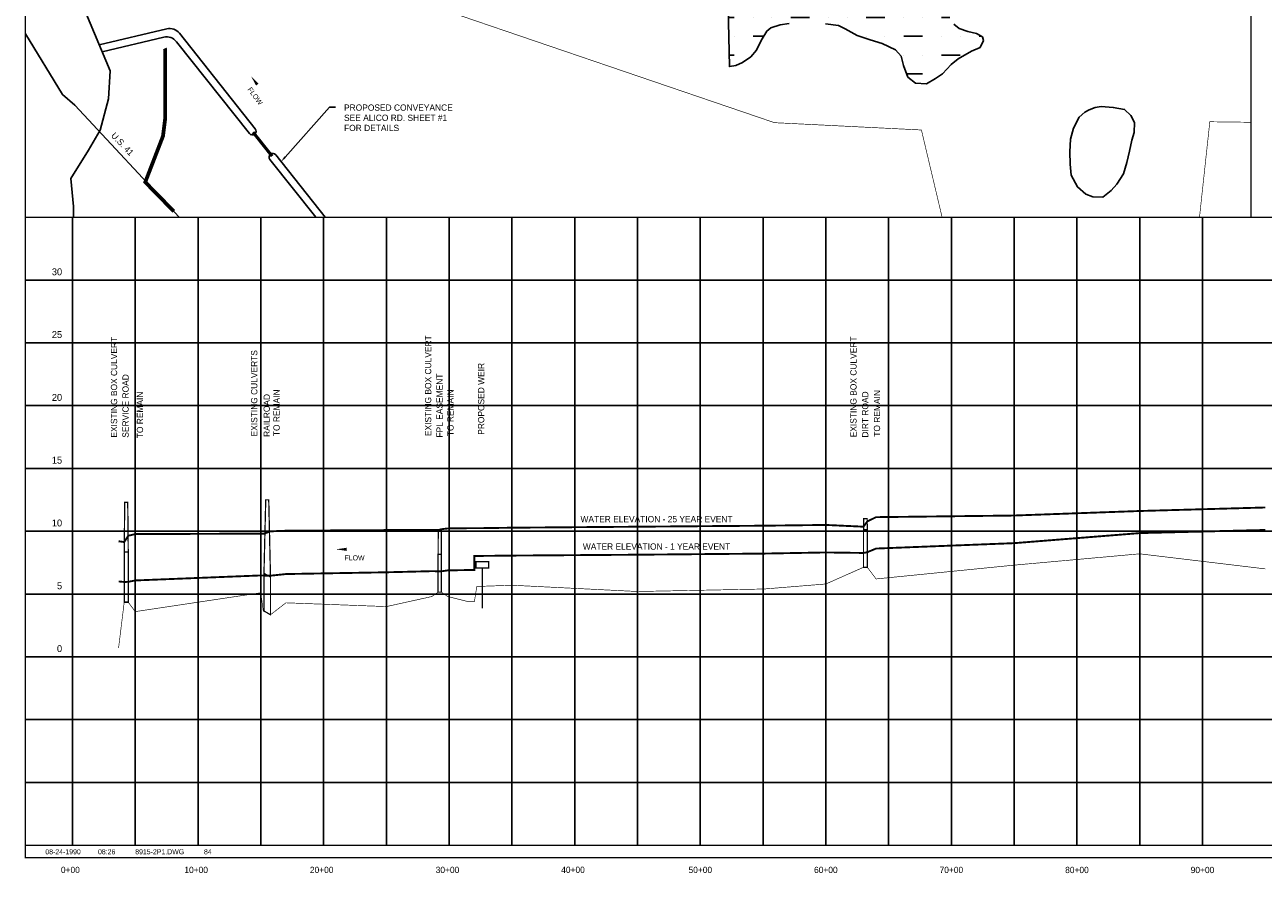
# Model space of a CAD drawing. Extents: x 220100 to 236860, y 782047 to 792784.
# Tile 1 of 3: x 220100 to 229963, y 782186 to 788941. Entities that reach past the tile are written whole.
import ezdxf
from ezdxf.enums import TextEntityAlignment as Align

# ---------------------------------------------------------------- set-up
doc = ezdxf.new("R2010")
doc.units = 0
doc.header["$LTSCALE"] = 600
doc.linetypes.add('DASHED', pattern=[0])
doc.linetypes.add('STREAM', pattern=[0])
doc.layers.get('0').update_dxf_attribs({"linetype": 'CONTINUOUS'})
for name, color, linetype in [('BORDER', 1, 'CONTINUOUS'), ('CHANNEL', 5, 'CONTINUOUS'), ('FLOOD1', 15, 'CONTINUOUS'), ('FLOOD4', 15, 'CONTINUOUS'), ('GRID', 2, 'CONTINUOUS'), ('HATCH', 3, 'CONTINUOUS'), ('MAJROADS', 9, 'CONTINUOUS'), ('MATCH', 6, 'CONTINUOUS'), ('PLAKES', 5, 'CONTINUOUS'), ('PRSTRUCT', 13, 'CONTINUOUS'), ('SPROF', 11, 'DASHED'), ('STRUCTTEXT', 7, 'CONTINUOUS'), ('SUBBASINS', 6, 'DASHED'), ('TEXT', 7, 'CONTINUOUS'), ('TRUNKS', 5, 'STREAM'), ('WL-PRESERVE', 14, 'CONTINUOUS'), ('WSHEDS', 11, 'CONTINUOUS')]:
    doc.layers.add(name, color=color, linetype=linetype)

# ---------------------------------------------------------------- blocks, each defined once
blk = doc.blocks.new('FLARROW')
at = {"layer": 'PLAKES', "color": 0}
blk.add_lwpolyline([(0, 0, 0, 0.05, 0), (0.168, 0, 0, 0, -0.087559), (0.267, -0.018, 0, 0, 0.245722), (0.355, -0.006, 0, 0, -0.309425), (0.492, -0.004, 0, 0, 0), (0.558, -0.006, 0, 0, 0)], format="xyseb", dxfattribs=at)
blk.add_text('FLOW', height=0.08, dxfattribs=at).set_placement((0.295, -0.176), align=Align.CENTER)
blk = doc.blocks.new('*X')
at = {"color": 0}
for p, q in [((225750, 789150), (225750, 789150)), ((225900, 789150), (226050, 789150)), ((226200, 789150), (226200, 789150)), ((226350, 789150), (226350, 789150)), ((226500, 789150), (226650, 789150)), ((226800, 789150), (226800, 789150)), ((226950, 789150), (226950, 789150)), ((227100, 789150), (227225.8, 789150)), ((225704.2, 789000), (225750, 789000)), ((225900, 789000), (225900, 789000)), ((226050, 789000), (226050, 789000)), ((226200, 789000), (226350, 789000)), ((226500, 789000), (226500, 789000)), ((226650, 789000), (226650, 789000)), ((226800, 789000), (226950, 789000)), ((227100, 789000), (227100, 789000)), ((227250, 789000), (227250, 789000)), ((227400, 789000), (227466.6, 789000)), ((225750, 788850), (225750, 788850)), ((225900, 788850), (225986.2, 788850)), ((226800, 788850), (226800, 788850)), ((226950, 788850), (226950, 788850)), ((227100, 788850), (227250, 788850)), ((227400, 788850), (227400, 788850)), ((227550, 788850), (227550, 788850)), ((227700, 788850), (227716.6, 788850)), ((225710.3, 788700), (225750, 788700)), ((227100, 788700), (227100, 788700)), ((227250, 788700), (227250, 788700)), ((227400, 788700), (227550, 788700)), ((227123.3, 788550), (227250, 788550)), ((227400, 788550), (227400, 788550))]:
    blk.add_line(p, q, dxfattribs=at)
blk = doc.blocks.new('LOGON')
at = {"color": 0}
blk.add_attdef('DATE', text='', height=1, dxfattribs=at).set_placement((-1.87, 1.76), align=Align.RIGHT)
for tag, p in [('TIME', (1.56, 1.76)), ('DRAWING', (8.97, 1.76)), ('OPERATOR', (22.66, 1.76))]:
    blk.add_attdef(tag, p, '', height=1, dxfattribs=at)

msp = doc.modelspace()

# ---------------------------------------------------------------- linework, layer by layer
at = {"layer": 'BORDER', "color": 0, "const_width": 10}
msp.add_lwpolyline([(220105.2, 782308.7), (236855.2, 782308.7), (236855.2, 792768.7), (220105.2, 792768.7)], close=True, dxfattribs=at)
for points in [[(220105.2, 787408.7), (236855.2, 787408.7)], [(220105.2, 782408.7), (236855.2, 782408.7)]]:
    msp.add_lwpolyline(points, dxfattribs=at)
at = {"layer": 'CHANNEL', "color": 0, "linetype": 'CONTINUOUS'}
for points in [[(220693.5, 788781.7), (221230.6, 788908.7, -0.290934), (221331.9, 788873.5), (221935.7, 788112.1)], [(220716.7, 788725.5), (221207.3, 788841.5, -0.290934), (221308.6, 788806.3), (221888.7, 788074.8)]]:
    msp.add_lwpolyline(points, format="xyb", dxfattribs=at)
for points in [[(222099, 787906.2), (222493.6, 787408.7)], [(222052, 787868.9), (222417, 787408.7)]]:
    msp.add_lwpolyline(points, dxfattribs=at)
at = {"layer": 'FLOOD1', "color": 0, "const_width": 15}
msp.add_lwpolyline([(220847.2, 784508.7), (220892.2, 784504.7), (220924.2, 784505.7), (220980.2, 784516.7), (221980.2, 784556.7), (222005.2, 784555.7), (222057.2, 784554.7), (222180.2, 784567.7), (222980.2, 784581.7), (223342.2, 784590.7), (223392.2, 784589.7), (223418.2, 784589.7), (223468.2, 784596.7), (223630.2, 784599.7), (223680.2, 784599.7), (223681.2, 784711.7), (223700.2, 784711.7), (223980.2, 784714.7), (224980.2, 784721.7), (225989.2, 784730.7), (226480.2, 784739.7), (226780.2, 784735.7), (226810.2, 784741.7), (226880.2, 784770.7), (227980.2, 784813.7), (228980.2, 784893.7), (229980.2, 784918.7)], dxfattribs=at)
at = {"layer": 'FLOOD4', "color": 0, "const_width": 15}
msp.add_lwpolyline([(220847.2, 784828.7), (220892.2, 784822.7), (220924.2, 784872.7), (220980.2, 784885.7), (221980.2, 784889.7), (222005.2, 784888.7), (222057.2, 784907.7), (222180.2, 784912.7), (222980.2, 784917.7), (223342.2, 784919.7), (223392.2, 784917.7), (223418.2, 784924.7), (223468.2, 784930.7), (223630.2, 784932.7), (223680.2, 784932.7), (223681.2, 784932.7), (223700.2, 784932.7), (223980.2, 784936.7), (224980.2, 784944.7), (225989.2, 784952.7), (226480.2, 784958.7), (226780.2, 784944.7), (226810.2, 784986.7), (226880.2, 785020.7), (227980.2, 785033.7), (228980.2, 785069.7), (229980.2, 785097.7)], dxfattribs=at)
at = {"layer": 'GRID', "color": 0}
for points in [[(220480.2, 782408.7), (220480.2, 787408.7)], [(220980.2, 782408.7), (220980.2, 787408.7)], [(221480.2, 782408.7), (221480.2, 787408.7)], [(221980.2, 782408.7), (221980.2, 787408.7)], [(222480.2, 782408.7), (222480.2, 787408.7)], [(222980.2, 782408.7), (222980.2, 787408.7)], [(223480.2, 782408.7), (223480.2, 787408.7)], [(223980.2, 782408.7), (223980.2, 787408.7)], [(224480.2, 782408.7), (224480.2, 787408.7)], [(224980.2, 782408.7), (224980.2, 787408.7)], [(225480.2, 782408.7), (225480.2, 787408.7)], [(225980.2, 782408.7), (225980.2, 787408.7)], [(226480.2, 782408.7), (226480.2, 787408.7)], [(226980.2, 782408.7), (226980.2, 787408.7)], [(227480.2, 782408.7), (227480.2, 787408.7)], [(227980.2, 782408.7), (227980.2, 787408.7)], [(228480.2, 782408.7), (228480.2, 787408.7)], [(228980.2, 782408.7), (228980.2, 787408.7)], [(229480.2, 782408.7), (229480.2, 787408.7)], [(220105.2, 786908.7), (236855.2, 786908.7)], [(220105.2, 786408.7), (236855.2, 786408.7)], [(220105.2, 785908.7), (236855.2, 785908.7)], [(220105.2, 785408.7), (236855.2, 785408.7)], [(220105.2, 784908.7), (236855.2, 784908.7)], [(220105.2, 784408.7), (236855.2, 784408.7)], [(220892.2, 784343.7), (220924.2, 784343.7)], [(220105.2, 783908.7), (236855.2, 783908.7)], [(220105.2, 783408.7), (236855.2, 783408.7)], [(220105.2, 782908.7), (236855.2, 782908.7)]]:
    msp.add_lwpolyline(points, dxfattribs=at)
at = {"layer": 'MAJROADS', "color": 0}
msp.add_lwpolyline([(220105.2, 788869.9), (220400.2, 788384.6), (220500.2, 788300.1), (221330.8, 787408.7)], dxfattribs=at)
at = {"layer": 'MATCH', "color": 0, "const_width": 10}
msp.add_lwpolyline([(229866.3, 792773.6), (229866.3, 787408.7)], dxfattribs=at)
at = {"layer": 'PLAKES', "color": 0, "const_width": 25}
msp.add_lwpolyline([(221918.1, 788086), (222069.8, 787894.8)], dxfattribs=at)
at = {"layer": 'PLAKES', "color": 0}
for centre, start, end in [((221912.2, 788093.4), 218.41642, 38.41642), ((222075.5, 787887.6), 38.41642, 218.41642)]:
    msp.add_arc(centre, 30, start, end, dxfattribs=at)
at = {"layer": 'PRSTRUCT', "color": 0, "const_width": 10}
for points in [[(220892.2, 784743.7), (220896.2, 785138.7), (220920.2, 785138.7), (220924.2, 784743.7)], [(222005.2, 784573.7), (222019.2, 785158.7), (222043.2, 785158.7), (222057.2, 784543.7)], [(223392.2, 784723.7), (223393.2, 784918), (223417.2, 784918.7), (223418.2, 784723.7)], [(226780.2, 784921.7), (226781.6, 785008.7), (226808.8, 785008.7), (226810.2, 784921.7)], [(223744.1, 784616.7), (223744.1, 784294.3)]]:
    msp.add_lwpolyline(points, dxfattribs=at)
for points in [[(226780.2, 784621.7), (226780.2, 784921.7), (226810.2, 784921.7), (226810.2, 784621.7)], [(220892.2, 784743.7), (220924.2, 784743.7), (220924.2, 784343.7), (220892.2, 784343.7)], [(223392.2, 784723.7), (223418.2, 784723.7), (223418.2, 784423.7), (223392.2, 784423.7)], [(223694.1, 784616.7), (223794.1, 784616.7), (223794.1, 784666.7), (223694.1, 784666.7)], [(222005.2, 784573.7), (222057.2, 784543.7), (222057.2, 784243.7), (222005.2, 784273.7)]]:
    msp.add_lwpolyline(points, close=True, dxfattribs=at)
at = {"layer": 'SPROF', "color": 0, "const_width": 5}
msp.add_lwpolyline([(220847.2, 783978.7), (220892.2, 784343.7), (220924.2, 784343.7), (220980.2, 784268.7), (221980.2, 784418.7), (221999.6, 784272.9), (222057.2, 784243.7), (222180.2, 784338.7), (222980.2, 784308.7), (223342.2, 784388.7), (223392.2, 784423.7), (223418.2, 784423.7), (223468.2, 784388.7), (223630.2, 784348.7), (223680.2, 784348.7), (223681.2, 784348.7), (223700.2, 784468.7), (223980.2, 784478.7), (224980.2, 784428.7), (225989.2, 784448.7), (226480.2, 784488.7), (226780.2, 784621.7), (226810.2, 784621.7), (226880.2, 784528.7), (227980.2, 784638.7), (228980.2, 784728.7), (229980.2, 784608.7)], dxfattribs=at)
at = {"layer": 'STRUCTTEXT', "color": 0}
for p, q in [((222174.3, 787888.1, 20273.5), (222526.1, 788284, 20273.5)), ((222526.1, 788284, 20273.5), (222576.1, 788284, 20273.5))]:
    msp.add_line(p, q, dxfattribs=at)
msp.add_solid([(222180.5, 787882.6, 20273.5), (222168, 787893.7, 20273.5), (222141.1, 787850.8, 20273.5)], dxfattribs=at)
at = {"layer": 'SUBBASINS', "color": 0, "linetype": 'DASHED', "const_width": 5}
for points in [[(220664.9, 790003.6), (226070.8, 788161.6), (227241.3, 788103.3), (227405.9, 787408.7)], [(229455.9, 787408.7), (229538.1, 788168.8), (229866.3, 788164.7)]]:
    msp.add_lwpolyline(points, dxfattribs=at)
at = {"layer": 'TRUNKS', "color": 0, "linetype": 'STREAM'}
msp.add_lwpolyline([(220468.3, 792768.7), (220477.5, 791896.4), (220483.7, 789282.6), (220622, 788954.3), (220779.7, 788573.4), (220766.5, 788350.1), (220700.9, 788100.6), (220608.9, 787943), (220466.4, 787716.9), (220487.9, 787495.2), (220488.1, 787408.7)], dxfattribs=at)
at = {"layer": 'WL-PRESERVE', "color": 0}
for points in [[(226188.9, 788950.8), (226117.5, 788939.8), (226041.5, 788916), (226010.3, 788890.9), (225965.6, 788815), (225927.2, 788739.1), (225881.5, 788685.8), (225816.6, 788641.1), (225764.3, 788616.1), (225712.2, 788608.1), (225700.1, 789198.9)], [(227499, 788946.1), (227541.5, 788912.5), (227611, 788887.7), (227678.9, 788870.7), (227727.5, 788844), (227734.6, 788814.9), (227708.4, 788760.6), (227639.6, 788732), (227534.5, 788669.7), (227477, 788623.5), (227409.6, 788551.5), (227352.9, 788513.1), (227280.9, 788470.7), (227195, 788476), (227132.3, 788524.9), (227099.3, 788616.6), (227079.8, 788692.4), (227035.2, 788740.4), (226929, 788793.2), (226833, 788820.5), (226728.3, 788854.6), (226632.8, 788907.4), (226579.8, 788934.6), (226477.4, 788948.4)]]:
    msp.add_lwpolyline(points, dxfattribs=at)
msp.add_lwpolyline([(228672.9, 788291.4), (228624.5, 788281.2), (228577.5, 788265), (228541.6, 788244.6), (228498.8, 788204.2), (228451.5, 788118), (228427.8, 788029.9), (228423.7, 787930), (228427, 787831.8), (228435.1, 787742.9), (228483.3, 787650.6), (228551.4, 787591.9), (228606.1, 787570), (228686.8, 787569.6), (228752.5, 787621.1), (228798.3, 787671.8), (228850.3, 787753.6), (228878.5, 787843.5), (228897.5, 787934.7), (228917.3, 788021), (228934.7, 788082), (228938, 788163.6), (228908.6, 788218.5), (228859.4, 788266.6), (228769.3, 788282.8)], close=True, dxfattribs=at)
at = {"layer": 'WSHEDS', "color": 0, "const_width": 30}
msp.add_lwpolyline([(221286.9, 787455.8), (221059.7, 787688), (221200.9, 788054.1), (221218.1, 788191.7), (221218.1, 788745.7), (221214.7, 788752.5)], dxfattribs=at)

# ---------------------------------------------------------------- block references
at = {"layer": 'HATCH', "color": 0}
msp.add_blockref('*X', (0, 0), dxfattribs=at)
at = {"layer": 'PLAKES', "color": 0, "xscale": 500, "yscale": 500, "zscale": 500, "rotation": 306.5014411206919}
msp.add_blockref('FLARROW', (221902.2, 788532, 20273.5), dxfattribs=at)
at = {"layer": 'PLAKES', "color": 0, "xscale": 500, "yscale": 500, "zscale": 500}
msp.add_blockref('FLARROW', (222579.2, 784764.5, 20273.5), dxfattribs=at)
at = {"layer": 'TEXT', "color": 0, "xscale": 40, "yscale": 40, "zscale": 40}
msp.add_blockref('LOGON', (220621, 782266.1, 20273.5), dxfattribs=at).add_auto_attribs({'DATE': '08-24-1990', 'TIME': '08:26', 'OPERATOR': '84', 'DRAWING': '8915-2P1.DWG'})

# ---------------------------------------------------------------- texts
at = {"layer": 'STRUCTTEXT', "color": 0}
for s, p in [('PROPOSED CONVEYANCE', (222643, 788256.5, 20273.5)), ('SEE ALICO RD. SHEET #1', (222643, 788175.5, 20273.5)), ('FOR DETAILS', (222643, 788094.6, 20273.5))]:
    msp.add_text(s, height=50, dxfattribs=at).set_placement(p)
for p in [(222130.6, 785666), (223515.4, 785666), (226912.3, 785661.2), (221042.6, 785649.3)]:
    msp.add_text('TO REMAIN', height=50, rotation=90, dxfattribs=at).set_placement(p)
at = {"layer": 'TEXT', "color": 0}
msp.add_text('U.S. 41', height=50, rotation=313.36114, dxfattribs=at).set_placement((220860.1, 787974.1, 20273.5), align=Align.CENTER)
for s, p in [('30', (220397.6, 786946.8, 20273.5)), ('25', (220397.6, 786446.8, 20273.5)), ('20', (220397.6, 785946.8, 20273.5)), ('15', (220397.6, 785446.8, 20273.5)), ('10', (220397.6, 784946.8, 20273.5)), ('5', (220397.6, 784446.8, 20273.5)), ('0', (220397.6, 783946.8, 20273.5))]:
    msp.add_text(s, height=55, dxfattribs=at).set_placement(p, align=Align.RIGHT)
for s, p in [('EXISTING BOX CULVERT', (220835.9, 785654.1)), ('EXISTING BOX CULVERT', (223337.3, 785666)), ('EXISTING BOX CULVERT', (226724.6, 785656.5)), ('EXISTING CULVERTS', (221952.4, 785663.6)), ('PROPOSED WEIR', (223759.6, 785676.5, 20273.5)), ('SERVICE ROAD', (220927.8, 785653.5, 20273.5)), ('FPL EASEMENT', (223428.9, 785654.7, 20273.5)), ('RAILROAD ', (222051.9, 785659.8, 20273.5)), ('DIRT ROAD', (226818.2, 785654.4, 20273.5))]:
    msp.add_text(s, height=50, rotation=90, dxfattribs=at).set_placement(p)
for s, p in [('WATER ELEVATION - 25 YEAR EVENT', (225131.7, 784980, 20273.5)), ('WATER ELEVATION - 1 YEAR EVENT', (225131.7, 784761.7, 20273.5)), ('0+00', (220463.4, 782187, 20273.5)), ('10+00', (221465.2, 782187, 20273.5)), ('20+00', (222464.9, 782187, 20273.5)), ('30+00', (223466.8, 782187, 20273.5)), ('40+00', (224466.5, 782188.1, 20273.5)), ('50+00', (225480.3, 782187, 20273.5)), ('60+00', (226480, 782187, 20273.5)), ('70+00', (227479.7, 782187, 20273.5)), ('80+00', (228480, 782186.6, 20273.5)), ('90+00', (229479.8, 782186.6, 20273.5))]:
    msp.add_text(s, height=50, dxfattribs=at).set_placement(p, align=Align.CENTER)

doc.saveas('drawing.dxf')
